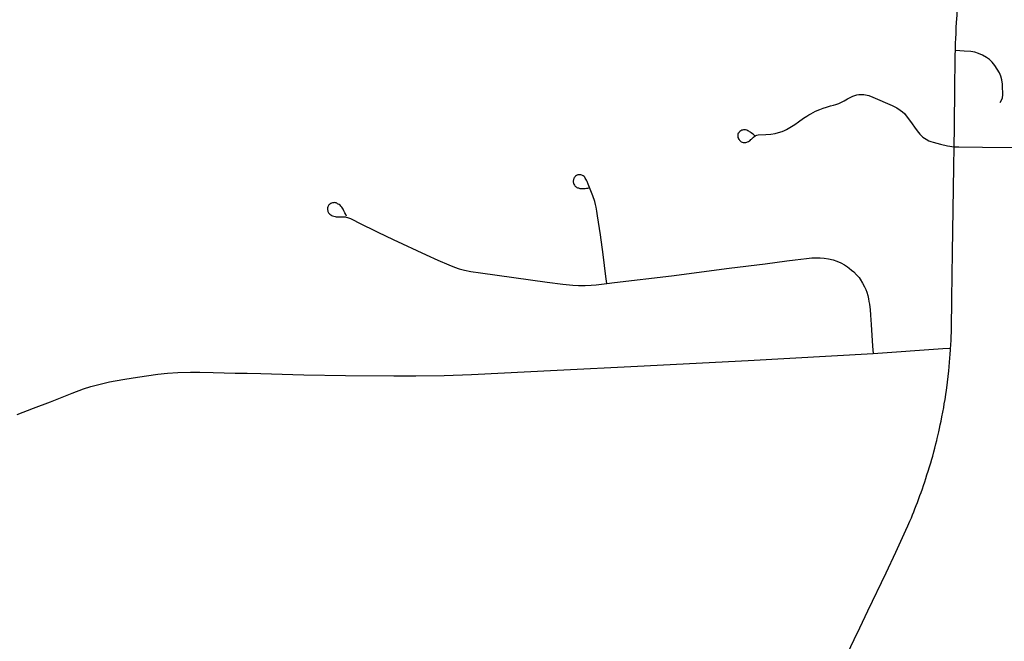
# Model space of a CAD drawing. Header units: feet. Extents: x 2113747 to 2516209, y 960708 to 1356798.
# Tile 60 of 92: x 2276457 to 2281798, y 1198429 to 1201800. Entities that reach past the tile are written whole.
import ezdxf

# ---------------------------------------------------------------- set-up
doc = ezdxf.new("R2010")
doc.units = ezdxf.units.FT
doc.header["$LTSCALE"] = 20
doc.header["$MEASUREMENT"] = 0
doc.layers.add('GM_X_City_Street', color=251, linetype='Continuous')

msp = doc.modelspace()

# ---------------------------------------------------------------- linework, layer by layer
at = {"layer": 'GM_X_City_Street', "flags": 128}
for points in [[(2281532.3, 1201632.7), (2281532.3, 1201637), (2281533.7, 1201674.3), (2281534.9, 1201696.6), (2281536.3, 1201726.4), (2281537.6, 1201756.8), (2281539.2, 1201785), (2281540.3, 1201804.2), (2281541.6, 1201824.1), (2281542.9, 1201843.2), (2281544.3, 1201863.4), (2281546.4, 1201884.9), (2281548.1, 1201902.3), (2281551.1, 1201925.7), (2281553.3, 1201943.5), (2281555.5, 1201959.2), (2281557.9, 1201977.1), (2281561.6, 1201997.8), (2281562.1, 1202000.6)], [(2281525.9, 1201111.3), (2281527.4, 1201217.8), (2281529.7, 1201435.5), (2281531.5, 1201577), (2281531.9, 1201609.2), (2281532.3, 1201632.7)], [(2281775.2, 1201351.5), (2281782.5, 1201362.9), (2281787.8, 1201376.6), (2281789.9, 1201392.4), (2281790.5, 1201407.2), (2281788.9, 1201428.5), (2281787.3, 1201450.2), (2281783.8, 1201473.3), (2281778.6, 1201492.9), (2281771, 1201511.7), (2281759.6, 1201532.2), (2281746.3, 1201551.5), (2281731.1, 1201569.3), (2281716.6, 1201583.1), (2281700.5, 1201595.2), (2281680.1, 1201607.3), (2281658.6, 1201617), (2281638, 1201623.5), (2281616.1, 1201627.1), (2281580.2, 1201629.5), (2281532.3, 1201632.7)], [(2280442.9, 1201172.2), (2280437.5, 1201177.2), (2280432.4, 1201181.3), (2280425.1, 1201186.5), (2280421, 1201189.3), (2280415.7, 1201192.6), (2280411.6, 1201195.2), (2280407.5, 1201197.4), (2280400.9, 1201200), (2280393.8, 1201202), (2280388.6, 1201202.6), (2280383.4, 1201202.6), (2280378.2, 1201201.7), (2280372.3, 1201200), (2280368.2, 1201197.6), (2280363.4, 1201194.3), (2280359.5, 1201190.2), (2280357.1, 1201187), (2280355, 1201183.7), (2280353.3, 1201179.2), (2280352.6, 1201173.5), (2280352.6, 1201167.9), (2280353.2, 1201161.8), (2280355.2, 1201156.1), (2280356.9, 1201152.9), (2280359.1, 1201149.6), (2280362.1, 1201145.7), (2280366.6, 1201141.2), (2280371, 1201138.1), (2280376, 1201135.5), (2280380.8, 1201134.2), (2280384.9, 1201133.8), (2280389.7, 1201133.7), (2280395.6, 1201134.1), (2280400.8, 1201135.3), (2280405.7, 1201136.7), (2280410.7, 1201139.6), (2280414.9, 1201142.2), (2280418.8, 1201145.5), (2280423.6, 1201149.4), (2280427.2, 1201152.6), (2280430.5, 1201155.9), (2280433.4, 1201159), (2280437.7, 1201163.2), (2280445.9, 1201170.2), (2280450.5, 1201172.8), (2280456.3, 1201174.5), (2280462.2, 1201175.5), (2280504.8, 1201176.8), (2280530.8, 1201178.5), (2280554.3, 1201182), (2280573.6, 1201187.5), (2280592.1, 1201193.7), (2280606.4, 1201199.5), (2280617.3, 1201204.6), (2280644.2, 1201220.2), (2280662, 1201231.9), (2280681.5, 1201245.3), (2280709.3, 1201265.3), (2280725.9, 1201276.6), (2280737.6, 1201283.9), (2280748.3, 1201289.8), (2280773.8, 1201303.6), (2280797.1, 1201313), (2280815.7, 1201320.3), (2280834.3, 1201326.1), (2280855.7, 1201332.1), (2280871.8, 1201336.9), (2280884.8, 1201340.8), (2280900.6, 1201346.3), (2280914.8, 1201352.1), (2280929.6, 1201360), (2280947.3, 1201371.2), (2280964.7, 1201380.3), (2280976.3, 1201385.3), (2280987.5, 1201389.3), (2280997.3, 1201392), (2281008.6, 1201393.7), (2281025.4, 1201394.5), (2281036, 1201393.6), (2281044.3, 1201392.5), (2281062.8, 1201388), (2281084, 1201380.3), (2281189.3, 1201334.4), (2281214.4, 1201321.5), (2281233.5, 1201309.8), (2281246.3, 1201299.8), (2281256.5, 1201290.7), (2281266.3, 1201279.1), (2281284.3, 1201254.6), (2281298.1, 1201235), (2281311.5, 1201216.7), (2281324.5, 1201197.6), (2281339.5, 1201179.5), (2281356.7, 1201163.3), (2281373.4, 1201152.3), (2281388.1, 1201143.8), (2281400.1, 1201139.1), (2281412.7, 1201135), (2281451.1, 1201125.1), (2281489.8, 1201116.2), (2281525.9, 1201111.3)], [(2281506.6, 1200019.7), (2281507.4, 1200033.3), (2281509.1, 1200066.7), (2281510.7, 1200122), (2281513.7, 1200286.1), (2281517.5, 1200539.6), (2281521.1, 1200768.9), (2281524.2, 1201001.2), (2281525.9, 1201111.3)], [(2281525.9, 1201111.3), (2281550.5, 1201111), (2281678.9, 1201109), (2281907.5, 1201106), (2282137.2, 1201105), (2282374.2, 1201104.6), (2282521.9, 1201105), (2282602.9, 1201105.1)], [(2279641.6, 1200369.7), (2279636.8, 1200406.6), (2279622.1, 1200526.5), (2279607.2, 1200633.1), (2279591.7, 1200736.8), (2279588, 1200761.3), (2279583.9, 1200783.9), (2279580.5, 1200798.3), (2279576.6, 1200813.8), (2279566.1, 1200844.8), (2279540.3, 1200908.6), (2279534.6, 1200922.6), (2279531.6, 1200930), (2279528.2, 1200935.8), (2279524.8, 1200941.4), (2279522, 1200945.4), (2279518.6, 1200949), (2279514, 1200952.5), (2279510.5, 1200954.9), (2279506.4, 1200956.7), (2279501.3, 1200958.1), (2279496.2, 1200958.9), (2279491.7, 1200958.9), (2279485.3, 1200958), (2279480.8, 1200956.7), (2279476.7, 1200954.7), (2279472.5, 1200951.7), (2279469.1, 1200948), (2279465.8, 1200943.7), (2279463.7, 1200939.7), (2279462.3, 1200936.9), (2279461.2, 1200933.7), (2279460.6, 1200930), (2279459.9, 1200925.4), (2279460.1, 1200919.5), (2279461, 1200915.1), (2279461.8, 1200912), (2279463.8, 1200907.4), (2279466.1, 1200903.5), (2279469, 1200899.1), (2279471.9, 1200895.9), (2279474.9, 1200892.8), (2279478.6, 1200890.4), (2279482.7, 1200888.7), (2279487.8, 1200887.3), (2279494.9, 1200885.4), (2279501.6, 1200884.8), (2279507.8, 1200884.3), (2279512, 1200884.3), (2279515.9, 1200884.6), (2279524.6, 1200885.2), (2279531.1, 1200885.9), (2279538.7, 1200887.2), (2279545, 1200888.2)], [(2278230.1, 1200733.7), (2278225.8, 1200742.8), (2278220.8, 1200752.3), (2278215.3, 1200764.3), (2278211.2, 1200771.6), (2278207.5, 1200778.2), (2278204, 1200783.4), (2278199.7, 1200788.6), (2278195, 1200793.4), (2278189.9, 1200797.1), (2278185.6, 1200800.1), (2278181.9, 1200802.2), (2278177.4, 1200804.5), (2278173.7, 1200806), (2278169.3, 1200807.1), (2278164.8, 1200807.8), (2278159.1, 1200807.5), (2278153.5, 1200806.4), (2278148.7, 1200804.9), (2278144.1, 1200802.9), (2278140.1, 1200800.3), (2278137.2, 1200798.2), (2278134.4, 1200795.4), (2278132.2, 1200792.1), (2278130, 1200788.6), (2278128.3, 1200785.2), (2278127, 1200779.7), (2278126.5, 1200773.8), (2278127, 1200768.9), (2278127.8, 1200764.5), (2278129.1, 1200760.6), (2278130.9, 1200756.8), (2278133, 1200753.4), (2278134.6, 1200750.7), (2278137.2, 1200747.8), (2278139.5, 1200745.2), (2278144.8, 1200741.3), (2278149.3, 1200738.2), (2278154.5, 1200735.9), (2278161.3, 1200733.7), (2278167.6, 1200731.9), (2278173.4, 1200731.1), (2278181, 1200730.3), (2278191.9, 1200730.5), (2278205.2, 1200730.7), (2278217.7, 1200731), (2278223.1, 1200730.6), (2278229, 1200729.6), (2278235.7, 1200727.6), (2278240.5, 1200726.1), (2278250.8, 1200722.1), (2278269.4, 1200713.3), (2278293.9, 1200700.5), (2278399.2, 1200647.8), (2278483.6, 1200607.7), (2278661.8, 1200524.9), (2278724.5, 1200496.2), (2278784.8, 1200469.9), (2278815.6, 1200458), (2278840.7, 1200449.6), (2278869.5, 1200441.9), (2278905.1, 1200434.7), (2278957.2, 1200426.9), (2279318, 1200376.9), (2279402.7, 1200365.5), (2279458.4, 1200360), (2279488.1, 1200358.2), (2279524.4, 1200358.2), (2279557.2, 1200360.7), (2279583.3, 1200363), (2279641.6, 1200369.7)], [(2279641.6, 1200369.7), (2279684.3, 1200374.6), (2279992.4, 1200411.9), (2280305.4, 1200452.3), (2280500.6, 1200476.3), (2280617.6, 1200491.7), (2280663.1, 1200497.5), (2280724.8, 1200505.2), (2280753.9, 1200508.3), (2280777.6, 1200509.3), (2280798.9, 1200509.3), (2280821.5, 1200507.6), (2280843.7, 1200503.9), (2280868.7, 1200497.5), (2280890.1, 1200490.4), (2280910.7, 1200481.5), (2280930.5, 1200470.8), (2280946.6, 1200460.4), (2280956.9, 1200452.8), (2280969.2, 1200442.6), (2280981.1, 1200431.8), (2280997, 1200415.7), (2281009.7, 1200401.2), (2281015.5, 1200393.5), (2281029.5, 1200372), (2281039.9, 1200352.2), (2281046.3, 1200337.7), (2281051.5, 1200322.7), (2281056.7, 1200304.2), (2281060.9, 1200285.4), (2281063.7, 1200272.5), (2281066.2, 1200256.8), (2281068.4, 1200240.7), (2281069.8, 1200227.8), (2281072.2, 1200198.6), (2281075.2, 1200146.5), (2281083, 1200029.9), (2281086, 1199990.3)], [(2280947.7, 1198363.3), (2280983.8, 1198438.4), (2281014.2, 1198501.8), (2281057.6, 1198593.9), (2281156.4, 1198800.2), (2281209.3, 1198913), (2281263.7, 1199031.5), (2281274.5, 1199056.3), (2281285.4, 1199080.1), (2281293.7, 1199099.2), (2281300.6, 1199115.7), (2281307.1, 1199131.8), (2281313.3, 1199147.9), (2281320.2, 1199165.6), (2281326.3, 1199181.7), (2281334.1, 1199202.9), (2281340.2, 1199219.9), (2281346.3, 1199236.4), (2281353.2, 1199255.5), (2281359.8, 1199274.2), (2281366.3, 1199293.3), (2281372.4, 1199312.9), (2281378.5, 1199332), (2281385, 1199352.8), (2281392, 1199374.9), (2281398.9, 1199397.5), (2281404.6, 1199416.6), (2281409.3, 1199434.1), (2281415.5, 1199456.6), (2281420.6, 1199477), (2281426.7, 1199500.4), (2281431.5, 1199518.7), (2281434.2, 1199529.1), (2281437.6, 1199543.4), (2281442.4, 1199564.7), (2281446.3, 1199583.4), (2281450.7, 1199603.3), (2281455, 1199623.7), (2281459.4, 1199645.9), (2281464.2, 1199671.5), (2281469, 1199696.7), (2281472.4, 1199716.7), (2281476.3, 1199741), (2281480.7, 1199767.9), (2281484.2, 1199790.9), (2281487.7, 1199817.4), (2281489.9, 1199834.8), (2281493.3, 1199864.8), (2281496.8, 1199895.6), (2281499, 1199918.2), (2281501.2, 1199942.5), (2281502.9, 1199964.4), (2281504.3, 1199986.3), (2281506, 1200009.8), (2281506.6, 1200019.7)], [(2281086, 1199990.3), (2281463.7, 1200016.7), (2281506.6, 1200019.7)], [(2276443.3, 1199659.1), (2276532.2, 1199693.1), (2276623.8, 1199728.7), (2276742.6, 1199775), (2276803.9, 1199797.5), (2276844.1, 1199810.6), (2276894.3, 1199824.4), (2276945.3, 1199835.4), (2277016.1, 1199848.4), (2277072.3, 1199857.9), (2277145.7, 1199869.6), (2277207.2, 1199878.4), (2277259.3, 1199883.7), (2277314.8, 1199886.8), (2277383.4, 1199888.1), (2277433.9, 1199888.5), (2277506, 1199887.4), (2277625.9, 1199884), (2277691.2, 1199883.4), (2277766.1, 1199880.6), (2277939.7, 1199875.3), (2277998.7, 1199874.1), (2278224.9, 1199871.2), (2278487.5, 1199868.2), (2278605.7, 1199868), (2278760, 1199871.2), (2278907.7, 1199876.4), (2279373.1, 1199900.2), (2279809, 1199922), (2280408.7, 1199952.6), (2281086, 1199990.3)]]:
    msp.add_lwpolyline(points, dxfattribs=at)

doc.saveas('drawing.dxf')
